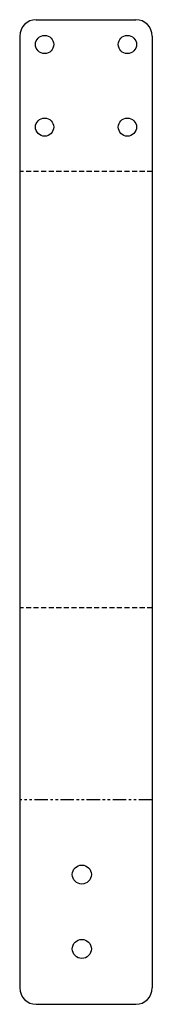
# Model space of a CAD drawing. Header units: millimetres. Extents: x 0 to 80, y 0 to 596.
import ezdxf

# ---------------------------------------------------------------- set-up
doc = ezdxf.new("R2010")
doc.units = ezdxf.units.MM
for name, pattern in [('SLD-İki-Kısa-Kesik-Çizgili-Uzun-Kesik-Çizgi', [15.748, 8.128, -1.524, 1.524, -1.524, 1.524, -1.524]), ('SLD-Kesik', [4.572, 3.048, -1.524]), ('SLD-Sürekli', [0])]:
    doc.linetypes.add(name, pattern=pattern)

msp = doc.modelspace()

# ---------------------------------------------------------------- linework, layer by layer
at = {"color": 7, "linetype": 'SLD-Sürekli', "lineweight": 25}
for p, q in [((10.4, 596.09), (70.4, 596.09)), ((0.4, 586.09), (0.4, 10.4)), ((80.4, 586.09), (80.4, 10.4)), ((10.4, 0.4), (70.4, 0.4))]:
    msp.add_line(p, q, dxfattribs=at)
at = {"color": 7, "linetype": 'SLD-Kesik'}
for p, q in [((80.4, 504.3), (0.4, 504.3)), ((80.4, 240.24), (0.4, 240.24))]:
    msp.add_line(p, q, dxfattribs=at)
at = {"color": 7, "linetype": 'SLD-İki-Kısa-Kesik-Çizgili-Uzun-Kesik-Çizgi'}
msp.add_line((80.4, 124.18), (0.4, 124.18), dxfattribs=at)
at = {"color": 7, "linetype": 'SLD-Sürekli', "lineweight": 25}
for centre, radius in [((15.4, 581.09), 5.5), ((65.4, 581.09), 5.5), ((15.4, 531.09), 5.5), ((65.4, 531.09), 5.5), ((37.9, 78.9), 5.75), ((37.9, 33.9), 5.75)]:
    msp.add_circle(centre, radius, dxfattribs=at)
for centre, start, end in [((10.4, 586.09), 90, 180), ((70.4, 586.09), 0, 90), ((10.4, 10.4), 180, 270), ((70.4, 10.4), 270, 0)]:
    msp.add_arc(centre, 10, start, end, dxfattribs=at)

doc.saveas('drawing.dxf')
